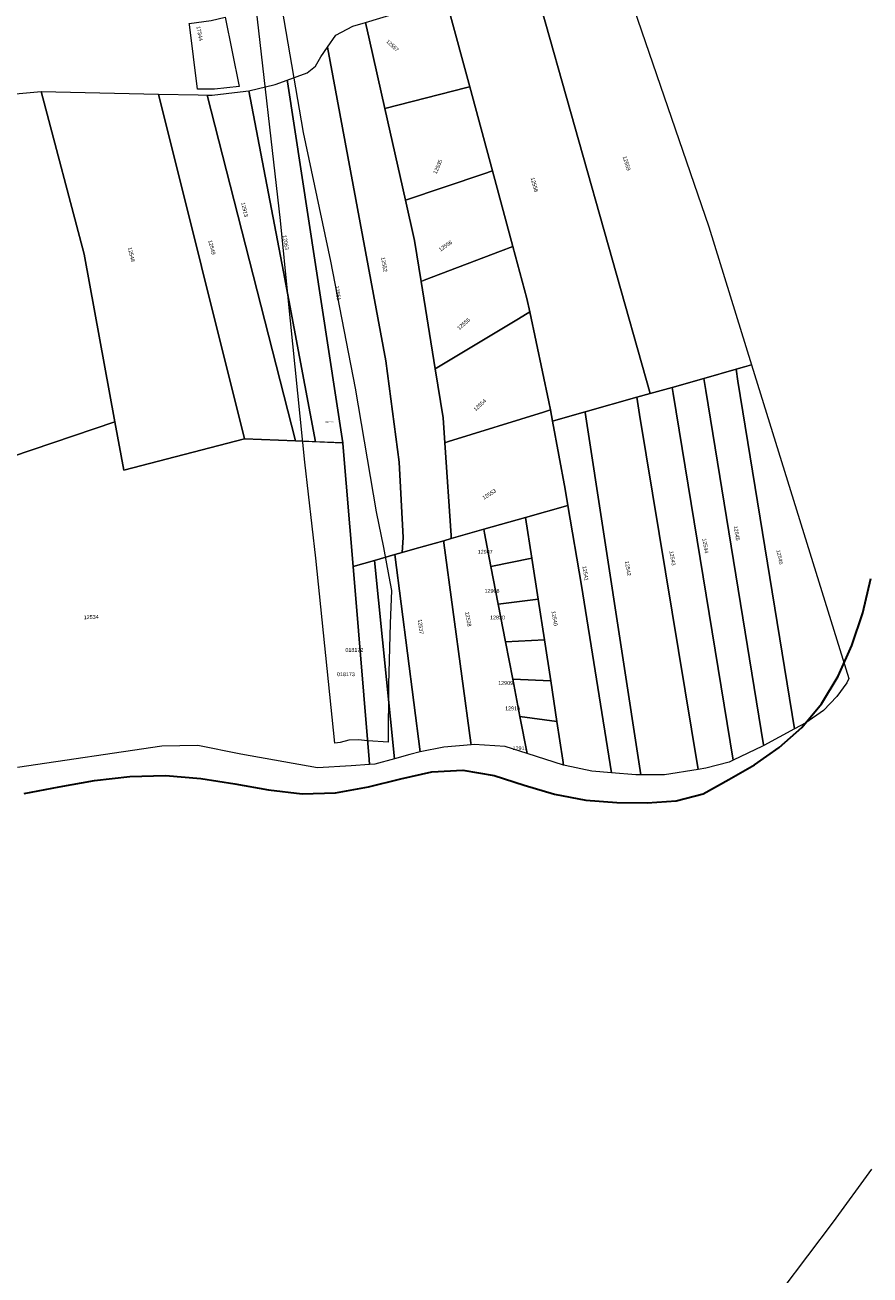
# Model space of a CAD drawing. Header units: metres. Extents: x 347609 to 404409, y 8548087 to 8605413.
# Tile 25 of 50: x 389452 to 389781, y 8577752 to 8578240. Entities that reach past the tile are written whole.
import ezdxf
from ezdxf.enums import TextEntityAlignment as Align

# ---------------------------------------------------------------- set-up
doc = ezdxf.new("R2010")
doc.units = ezdxf.units.M
doc.layers.add('01. RIO', color=7, linetype='Continuous', lineweight=5, true_color=0x2776bb)
doc.layers.add('Predios Rurales', color=90, linetype='Continuous')
doc.layers.add('ZR_LIMA_PSAD56_A_WGS84', color=210, linetype='Continuous')
doc.layers.add('Predios Rurales Nombres', color=7, linetype='Continuous', true_color=0xffffff)
doc.layers.add('Red vial nacional', color=242, linetype='Continuous', lineweight=40)
doc.styles.add('ARIAL', font='arial.ttf')
doc.styles.get("Standard").update_dxf_attribs({"font": 'simplex.shx'})

# ---------------------------------------------------------------- blocks, each defined once
blk = doc.blocks.new('REIORORI')
at = {"layer": '01. RIO', "color": 152, "lineweight": 15, "true_color": 0x2776bb, "flags": 128}
blk.add_lwpolyline([(389746.91, 8577746.43), (389766.93, 8577773.01), (389781.87, 8577793.62)], dxfattribs=at)

msp = doc.modelspace()

# ---------------------------------------------------------------- linework, layer by layer
at = {"layer": 'Predios Rurales', "lineweight": 15}
for points in [[(389651.47, 8578252.32), (389665.01, 8578254.72), (389684.84, 8578258.94), (389718.35, 8578161.24), (389735.03, 8578107.34), (389732.31, 8578106.56), (389728.95, 8578105.61), (389716.44, 8578102.08), (389704.01, 8578098.58), (389695.48, 8578096.18)], [(389616.93, 8578246.38), (389618.81, 8578246.54), (389651.47, 8578252.32), (389695.48, 8578096.18), (389690.25, 8578094.7), (389670.14, 8578089.03), (389657.76, 8578085.54), (389657.4, 8578085.43), (389656.6, 8578089.75), (389656, 8578092.97), (389648.53, 8578127.98), (389647.42, 8578133.19), (389641.95, 8578153.48), (389634, 8578183.01), (389625.16, 8578215.83)], [(389584.47, 8578240.92), (389597, 8578244.63), (389616.93, 8578246.38), (389625.16, 8578215.83), (389624.02, 8578215.55), (389592.04, 8578207.36), (389586.04, 8578233.96)], [(389519.07, 8578214.87), (389515.89, 8578240.13), (389515.84, 8578240.53), (389524.33, 8578241.7), (389529.78, 8578243.01), (389535.29, 8578215.95), (389525.68, 8578214.91)], [(389569.75, 8578231.25), (389572.99, 8578235.96), (389579.56, 8578239.46), (389584.47, 8578240.92), (389586.04, 8578233.96), (389592.04, 8578207.36), (389600.09, 8578171.6), (389603.65, 8578155.82), (389606.22, 8578139.91), (389611.71, 8578105.85), (389614.8, 8578086.65), (389615.45, 8578076.97), (389617.88, 8578040.75), (389617.96, 8578039.59), (389615.01, 8578038.75), (389603.77, 8578035.56), (389598.86, 8578034.16), (389599.19, 8578039.94), (389597.69, 8578069.39), (389592.45, 8578108.93)], [(389553.99, 8578218.41), (389561.82, 8578221.24), (389564.97, 8578223.85), (389567.15, 8578227.46), (389569.75, 8578231.25), (389592.45, 8578108.93), (389597.69, 8578069.39), (389599.19, 8578039.94), (389598.86, 8578034.16), (389596, 8578033.35), (389588.04, 8578031.08), (389579.65, 8578028.7), (389575.68, 8578076.69), (389575.65, 8578076.9), (389554.09, 8578217.75)], [(389390.54, 8578125.46), (389390.39, 8578128.53), (389389.56, 8578181.2), (389391.1, 8578199.91), (389394.69, 8578211.25), (389405.3, 8578211.14), (389420.56, 8578210.6), (389458.13, 8578213.97), (389474.81, 8578150.52), (389486.85, 8578085.08), (389446.51, 8578071.45), (389393.51, 8578060.39), (389393.13, 8578060.31), (389393.2, 8578063.06), (389393.33, 8578068.22)], [(389458.13, 8578213.97), (389503.85, 8578212.98), (389537.42, 8578078.52), (389490.3, 8578066.33), (389486.85, 8578085.08), (389474.81, 8578150.52)], [(389539.07, 8578214.29), (389552.59, 8578143.61), (389565.06, 8578077.35), (389557.21, 8578077.68), (389522.8, 8578212.56), (389524.79, 8578212.52), (389535.64, 8578213.87)], [(389552.59, 8578143.61), (389539.07, 8578214.29), (389549.28, 8578216.71), (389553.99, 8578218.41), (389554.09, 8578217.75), (389575.65, 8578076.9), (389565.06, 8578077.35)], [(389592.04, 8578207.36), (389624.02, 8578215.55), (389625.16, 8578215.83), (389634, 8578183.01), (389630.59, 8578181.85), (389600.09, 8578171.6)], [(389537.42, 8578078.52), (389503.85, 8578212.98), (389519.33, 8578212.64), (389522.8, 8578212.56), (389557.21, 8578077.68)], [(389600.09, 8578171.6), (389630.59, 8578181.85), (389634, 8578183.01), (389641.95, 8578153.48), (389637.2, 8578151.68), (389607.33, 8578140.34), (389606.22, 8578139.91), (389603.65, 8578155.82)], [(389606.22, 8578139.91), (389607.33, 8578140.34), (389637.2, 8578151.68), (389641.95, 8578153.48), (389647.42, 8578133.19), (389648.53, 8578127.98), (389644.15, 8578125.35), (389617.51, 8578109.33), (389611.71, 8578105.85)], [(389611.71, 8578105.85), (389617.51, 8578109.33), (389644.15, 8578125.35), (389648.53, 8578127.98), (389656, 8578092.97), (389656.6, 8578089.75), (389653.95, 8578088.94), (389616.94, 8578077.44), (389615.45, 8578076.97), (389614.8, 8578086.65)], [(389728.95, 8578105.61), (389732.31, 8578106.56), (389735.03, 8578107.34), (389772.9, 8577984.97), (389772.13, 8577983.29), (389768.29, 8577977.94), (389762.99, 8577972.48), (389756.12, 8577967.67), (389751.79, 8577965.34), (389729.7, 8578100.98)], [(389704.01, 8578098.58), (389716.44, 8578102.08), (389717.22, 8578097.29), (389739.7, 8577959.07), (389739.73, 8577958.87), (389739.23, 8577958.6), (389727.79, 8577953.07), (389704.4, 8578096.22)], [(389716.44, 8578102.08), (389728.95, 8578105.61), (389729.7, 8578100.98), (389751.79, 8577965.34), (389739.73, 8577958.87), (389739.7, 8577959.07), (389717.22, 8578097.29)], [(389690.25, 8578094.7), (389695.48, 8578096.18), (389704.01, 8578098.58), (389704.4, 8578096.22), (389727.79, 8577953.07), (389726.33, 8577952.36), (389717.19, 8577949.98), (389714.26, 8577949.52), (389691.35, 8578088.04)], [(389670.14, 8578089.03), (389690.25, 8578094.7), (389691.35, 8578088.04), (389714.26, 8577949.52), (389701.09, 8577947.43), (389691.9, 8577947.41), (389670.18, 8578088.76)], [(389615.45, 8578076.97), (389616.94, 8578077.44), (389653.95, 8578088.94), (389656.6, 8578089.75), (389657.4, 8578085.43), (389662.33, 8578058.86), (389663.41, 8578052.51), (389646.91, 8578047.82), (389630.65, 8578043.2), (389617.96, 8578039.59), (389617.88, 8578040.75)], [(389657.4, 8578085.43), (389657.76, 8578085.54), (389670.14, 8578089.03), (389670.18, 8578088.76), (389691.9, 8577947.41), (389689.92, 8577947.41), (389680.42, 8577948.19), (389668.69, 8578021.3), (389663.41, 8578052.51), (389662.33, 8578058.86)], [(389646.91, 8578047.82), (389663.41, 8578052.51), (389668.69, 8578021.3), (389680.42, 8577948.19), (389672.7, 8577948.82), (389662.36, 8577951), (389661.76, 8577951.19), (389661.46, 8577953.19), (389659.16, 8577968.16), (389656.71, 8577984.1), (389654.26, 8578000.03), (389651.81, 8578015.96), (389649.36, 8578031.89)], [(389615.01, 8578038.75), (389617.96, 8578039.59), (389630.65, 8578043.2), (389630.94, 8578041.63), (389633.44, 8578028.62), (389636.25, 8578014.04), (389639.08, 8577999.33), (389641.89, 8577984.75), (389644.69, 8577970.17), (389647.48, 8577955.7), (389638.92, 8577958.41), (389626.86, 8577959.24), (389625.71, 8577959.14), (389625.62, 8577959.87), (389615.11, 8578037.98)], [(389633.44, 8578028.62), (389630.94, 8578041.63), (389630.65, 8578043.2), (389646.91, 8578047.82), (389649.36, 8578031.89)], [(389605.81, 8577956.38), (389596, 8578033.35), (389598.86, 8578034.16), (389603.77, 8578035.56), (389615.01, 8578038.75), (389615.11, 8578037.98), (389625.62, 8577959.87), (389625.71, 8577959.14), (389615.11, 8577958.19)], [(389585.89, 8577953.38), (389579.65, 8578028.7), (389588.04, 8578031.08), (389595.83, 8577953.7), (389588.13, 8577951.53), (389586.05, 8577951.4)], [(389595.83, 8577953.7), (389588.04, 8578031.08), (389596, 8578033.35), (389605.81, 8577956.38), (389601.83, 8577955.38)], [(389636.25, 8578014.04), (389633.44, 8578028.62), (389649.36, 8578031.89), (389651.81, 8578015.96)], [(389639.08, 8577999.33), (389636.25, 8578014.04), (389651.81, 8578015.96), (389654.26, 8578000.03)], [(389641.89, 8577984.75), (389639.08, 8577999.33), (389654.26, 8578000.03), (389656.71, 8577984.1)], [(389644.69, 8577970.17), (389641.89, 8577984.75), (389656.71, 8577984.1), (389659.16, 8577968.16)], [(389647.48, 8577955.7), (389644.69, 8577970.17), (389659.16, 8577968.16), (389661.46, 8577953.19), (389661.76, 8577951.19)]]:
    msp.add_lwpolyline(points, close=True, dxfattribs=at)
msp.add_lwpolyline([(389446.51, 8578071.45), (389486.85, 8578085.08), (389490.3, 8578066.33), (389537.42, 8578078.52), (389557.21, 8578077.68), (389563.7, 8578077.41), (389575.65, 8578076.9), (389575.68, 8578076.69), (389579.65, 8578028.7), (389585.89, 8577953.38), (389586.05, 8577951.4), (389578.98, 8577950.98), (389565.82, 8577950.11), (389535.89, 8577955.53), (389519.1, 8577958.85), (389505.07, 8577958.62), (389448.88, 8577950.25)], dxfattribs=at)
at = {"layer": 'Red vial nacional', "lineweight": 30, "transparency": 33554623}
msp.add_lwpolyline([(389451.48, 8577940.08), (389465.15, 8577942.69), (389478.85, 8577945.17), (389492.64, 8577946.79), (389506.61, 8577947.14), (389520.38, 8577945.94), (389533.63, 8577943.86), (389546.7, 8577941.56), (389559.82, 8577940.05), (389572.84, 8577940.42), (389585.72, 8577942.67), (389598.23, 8577945.85), (389610.43, 8577948.55), (389622.49, 8577949.22), (389634.65, 8577947.12), (389646.35, 8577943.39), (389658.21, 8577939.9), (389670.44, 8577937.49), (389682.52, 8577936.58), (389694.27, 8577936.46), (389705.58, 8577937.29), (389716.14, 8577940.05), (389726.2, 8577945.62), (389736.15, 8577951.25), (389745.77, 8577958.02), (389754.57, 8577965.83), (389762.32, 8577975.09), (389768.79, 8577985.93), (389774.1, 8577997.86), (389778.37, 8578010.6), (389781.5, 8578023.97)], dxfattribs=at)
at = {"layer": 'ZR_LIMA_PSAD56_A_WGS84', "linetype": 'Continuous', "lineweight": 15, "flags": 128}
msp.add_lwpolyline([(389593.47, 8577982.68), (389593.36, 8577960.21), (389585.46, 8577960.66), (389581.62, 8577961.11), (389578.01, 8577960.89), (389574.63, 8577959.98), (389572.52, 8577959.71), (389565.15, 8578031.87), (389560.85, 8578069.34), (389554.41, 8578133.51), (389551.34, 8578163.61), (389541.34, 8578251.43), (389550.48, 8578254.93), (389560.18, 8578198.02), (389570.9, 8578147.77), (389580.49, 8578098.2), (389588.73, 8578049.98), (389591.55, 8578036.09), (389593.58, 8578024.8), (389594.71, 8578019.38), (389594.15, 8578006.39), (389593.47, 8577982.68)], close=True, dxfattribs=at)

# ---------------------------------------------------------------- block references
msp.add_blockref('REIORORI', (0, 0))

# ---------------------------------------------------------------- texts
at = {"layer": 'Predios Rurales Nombres', "color": 251, "true_color": 0x636466, "style": 'ARIAL'}
for s, rotation, p in [('17344', -79.2738, (389518.18, 8578239.26)), ('12557', -43.9017, (389592.11, 8578233.09)), ('12535', 66.7359, (389612.64, 8578181.51)), ('12559', -72.7386, (389684.33, 8578188.41)), ('12558', -74.8296, (389648.44, 8578180.16)), ('12913', -77.3983, (389535.63, 8578170.49)), ('12549', -75.5335, (389522.78, 8578155.7)), ('12063', -80.2789, (389551.78, 8578157.76)), ('12556', 35.1593, (389613.97, 8578151.1)), ('12548', -76.3488, (389491.44, 8578152.94)), ('12552', -80.6255, (389590.17, 8578149.18)), ('12551', -81.6004, (389572.16, 8578138.08)), ('12555', 40.9064, (389621.36, 8578120.49)), ('12554', 42.4903, (389627.76, 8578088.83)), ('12553', 32.7838, (389630.95, 8578054.29)), ('12545', -80.8634, (389727.61, 8578044.37)), ('12544', -80.8311, (389715.39, 8578039.43)), ('12543', -80.717, (389702.55, 8578034.63)), ('12546', -77.5591, (389744.23, 8578034.94)), ('12541', -80.9031, (389668.64, 8578028.69)), ('12542', -80.9639, (389685.2, 8578030.63)), ('12534', 2.1752, (389474.73, 8578007.65)), ('12538', -80.1829, (389622.89, 8578010.84)), ('12540', -80.8129, (389656.6, 8578011.11)), ('12537', -82.8246, (389604.49, 8578007.91))]:
    msp.add_text(s, height=1.5, rotation=rotation, dxfattribs=at).set_placement(p, align=Align.BOTTOM_LEFT)
for s, p in [('12907', (389628.27, 8578033.23)), ('12908', (389630.91, 8578017.97)), ('12830', (389633.06, 8578007.59)), ('018172', (389576.69, 8577994.91)), ('018173', (389573.37, 8577985.45)), ('12909', (389636.23, 8577982.03)), ('12910', (389638.95, 8577972.12)), ('12911', (389641.85, 8577956.59))]:
    msp.add_text(s, height=1.5, dxfattribs=at).set_placement(p, align=Align.BOTTOM_LEFT)
at = {"layer": 'ZR_LIMA_PSAD56_A_WGS84', "color": 0, "lineweight": 0, "insert": (389568.85, 8578084.75), "char_height": 0.5, "width": 2.794, "attachment_point": 7}
msp.add_mtext('\\fMS Shell Dlg 2|i0|b0;\\H0.515938;90172409', dxfattribs=at)

doc.saveas('drawing.dxf')
